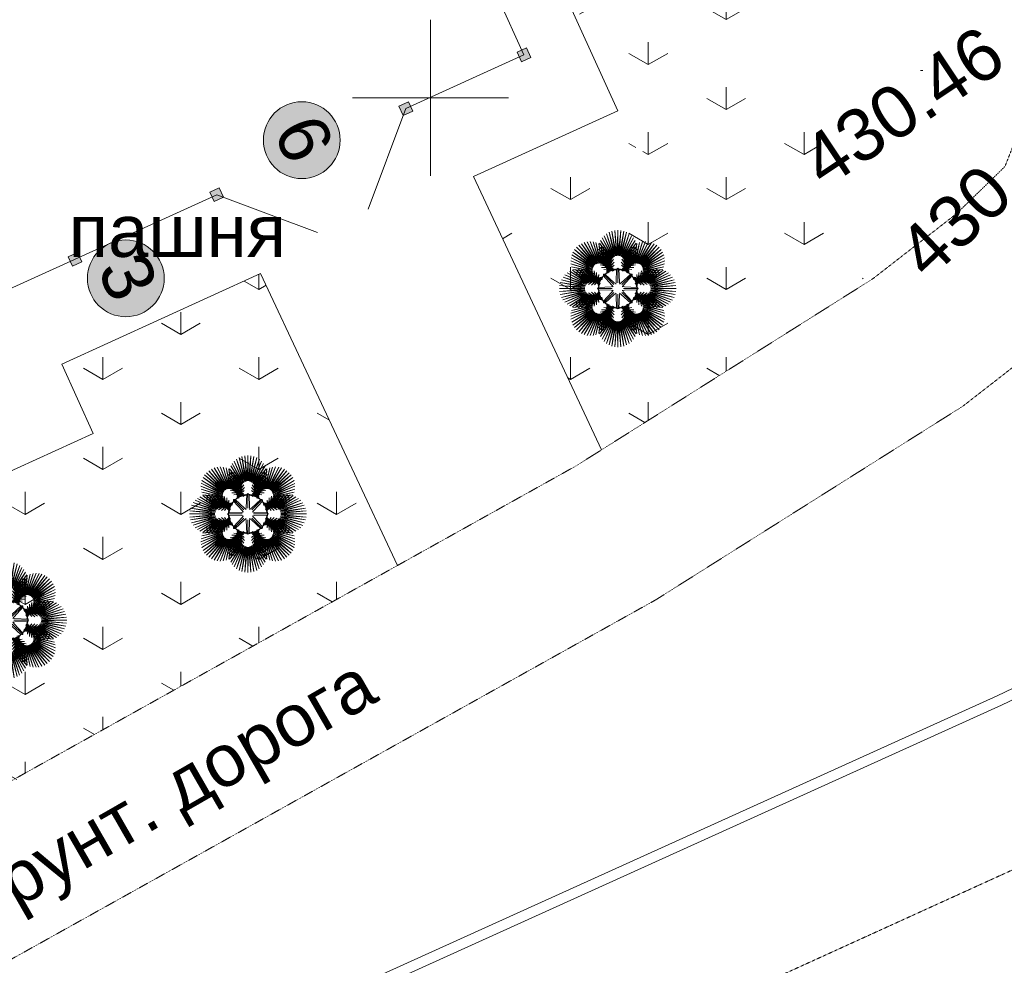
# Model space of a CAD drawing. Header units: millimetres. Extents: x 918404 to 1362154, y 4120617 to 4364104.
# Tile 192 of 256: x 1120023 to 1123814, y 4137577 to 4141218. Entities that reach past the tile are written whole.
import ezdxf

# ---------------------------------------------------------------- set-up
doc = ezdxf.new("R2010")
doc.units = ezdxf.units.MM
doc.header["$MEASUREMENT"] = 0
doc.linetypes.add('Д_ТРОТ_ТРУБА', pattern=[1.5, 0.75, -0.75])
doc.layers.add('(001) Сетка', color=7, linetype='Continuous')
doc.layers.add('+(газон)', color=7, linetype='Continuous')
for name, color, linetype, lineweight in [('(001) Сетка_Ном._пера__132', 132, 'Continuous', 18), ('(001) Сетка_Ном._пера__82', 82, 'Continuous', 18), ('(008) Скульптуры_Ном._пера__7', 7, 'Continuous', 18), ('(025) Дорога_Ном._пера__7', 7, 'Continuous', 18), ('+(газон)_Ном._пера__7', 7, 'Continuous', 18), ('0_Ном._пера__1_Ном._пера__5', 5, 'Continuous', 18), ('0_Ном._пера__255_Ном._пера__255', 255, 'Continuous', 18), ('0_Ном._пера__7', 7, 'Continuous', 18), ('0_Ном._пера__7_Ном._пера__5', 5, 'Continuous', 18), ('0_Ном._пера__7_Ном._пера__7', 7, 'Continuous', 18), ('Fills_Ном._пера__82', 82, 'Continuous', 18), ('ВЫСОТА_Ном._пера__7', 7, 'Continuous', 18), ('ТОЧКИ_Ном._пера__5', 5, 'Continuous', 18)]:
    doc.layers.add(name, color=color, linetype=linetype, lineweight=lineweight)
doc.styles.add('СГЕНЕРИР_СТИЛЬ_1', font='arial.ttf')
doc.styles.add('СГЕНЕРИР_СТИЛЬ_2', font='arial.ttf')
pattern_1 = [(90, (295942.93, 4126321.94), (-600, 0), [86.60254, -259.80762]), (90, (296242.93, 4126495.15), (-600, 0), [86.60254, -259.80762]), (30, (295942.93, 4126321.94), (-300, 519.61524), [86.60254, -259.80762]), (30, (295942.93, 4126668.36), (-300, 519.61524), [86.60254, -259.80762]), (150, (295942.93, 4126321.94), (300, 519.61524), [86.60254, -259.80762]), (150, (295942.93, 4126668.36), (300, 519.61524), [86.60254, -259.80762])]

# ---------------------------------------------------------------- blocks, each defined once
blk = doc.blocks.new('Колонна_525', base_point=(1120235.5, 4140295.3))
at = {"layer": '+(газон)', "linetype": 'Continuous', "lineweight": 0, "true_color": 0x000000}
blk.add_hatch(color=18, dxfattribs=at).paths.add_polyline_path([(1120245.4, 4140321.7), (1120209, 4140305.2), (1120225.6, 4140268.8), (1120262, 4140285.3)])
at = {"layer": '+(газон)_Ном._пера__7', "linetype": 'Continuous', "flags": 128}
blk.add_lwpolyline([(1120245.4, 4140321.7), (1120209, 4140305.2), (1120225.6, 4140268.8), (1120262, 4140285.3)], close=True, dxfattribs=at)
blk = doc.blocks.new('Колонна_527', base_point=(1120781.6, 4140543.9))
at = {"layer": '+(газон)', "linetype": 'Continuous', "lineweight": 0, "true_color": 0x000000}
blk.add_hatch(color=18, dxfattribs=at).paths.add_polyline_path([(1120791.5, 4140570.4), (1120755.1, 4140553.8), (1120771.7, 4140517.4), (1120808.1, 4140534)])
at = {"layer": '+(газон)_Ном._пера__7', "linetype": 'Continuous', "flags": 128}
blk.add_lwpolyline([(1120791.5, 4140570.4), (1120755.1, 4140553.8), (1120771.7, 4140517.4), (1120808.1, 4140534)], close=True, dxfattribs=at)
blk = doc.blocks.new('Колонна_528', base_point=(1121509.7, 4140875.4))
at = {"layer": '+(газон)', "linetype": 'Continuous', "lineweight": 0, "true_color": 0x000000}
blk.add_hatch(color=18, dxfattribs=at).paths.add_polyline_path([(1121519.6, 4140901.9), (1121483.2, 4140885.3), (1121499.8, 4140848.9), (1121536.2, 4140865.5)])
at = {"layer": '+(газон)_Ном._пера__7', "linetype": 'Continuous', "flags": 128}
blk.add_lwpolyline([(1121519.6, 4140901.9), (1121483.2, 4140885.3), (1121499.8, 4140848.9), (1121536.2, 4140865.5)], close=True, dxfattribs=at)
blk = doc.blocks.new('Колонна_529', base_point=(1121964.7, 4141082.6))
at = {"layer": '+(газон)', "linetype": 'Continuous', "lineweight": 0, "true_color": 0x000000}
blk.add_hatch(color=18, dxfattribs=at).paths.add_polyline_path([(1121974.6, 4141109.1), (1121938.2, 4141092.5), (1121954.8, 4141056.1), (1121991.2, 4141072.7)])
at = {"layer": '+(газон)_Ном._пера__7', "linetype": 'Continuous', "flags": 128}
blk.add_lwpolyline([(1121974.6, 4141109.1), (1121938.2, 4141092.5), (1121954.8, 4141056.1), (1121991.2, 4141072.7)], close=True, dxfattribs=at)
blk = doc.blocks.new('Пальма веерообразная 16')
at = {"layer": '(001) Сетка_Ном._пера__82', "linetype": 'Continuous'}
for p, q in [((-18.2, 119.4), (-60.2, 194.8)), ((-60.2, 194.8), (-20.5, 116.5)), ((-15.5, 121.9), (-52.7, 203.5)), ((-52.7, 203.5), (-18.2, 119.4)), ((-12.4, 123.9), (-43.5, 211.2)), ((-43.5, 211.2), (-15.5, 121.9)), ((-9.1, 125.5), (-33.8, 217)), ((-33.8, 217), (-12.4, 123.9)), ((-5.5, 126.6), (-23, 221.4)), ((-23, 221.4), (-9.1, 125.5)), ((-1.9, 127.2), (-11.6, 224.1)), ((-11.6, 224.1), (-5.5, 126.6)), ((0, 225), (-1.9, 127.2)), ((1.9, 127.2), (0, 225)), ((11.6, 224.1), (1.9, 127.2)), ((5.5, 126.6), (11.6, 224.1)), ((23, 221.4), (5.5, 126.6)), ((9.1, 125.5), (23, 221.4)), ((33.8, 217), (9.1, 125.5)), ((12.4, 123.9), (33.8, 217)), ((44, 210.9), (12.4, 123.9)), ((15.5, 121.9), (44, 210.9)), ((52.7, 203.5), (15.5, 121.9)), ((18.2, 119.4), (52.7, 203.5)), ((60.2, 194.8), (18.2, 119.4)), ((20.5, 116.5), (60.2, 194.8)), ((-88.6, 91.2), (-159.1, 159.1)), ((-159.1, 159.1), (-91.2, 88.6)), ((-85.6, 93.4), (-150.2, 166.7)), ((-150.2, 166.7), (-88.6, 91.2)), ((-82.4, 95.2), (-140.3, 172.8)), ((-140.3, 172.8), (-85.6, 93.4)), ((-78.9, 96.4), (-129.5, 177.4)), ((-129.5, 177.4), (-82.4, 95.2)), ((-75.2, 97.1), (-118, 180.2)), ((-118, 180.2), (-78.9, 96.4)), ((-71.6, 97.3), (-106.7, 181.1)), ((-106.7, 181.1), (-75.2, 97.1)), ((-67.9, 96.9), (-95.1, 180.3)), ((-95.1, 180.3), (-71.6, 97.3)), ((-64.4, 96), (-83.9, 177.7)), ((-83.9, 177.7), (-67.9, 96.9)), ((-24.5, 106.4), (-74.5, 151.7)), ((-74.5, 151.7), (-24.8, 102.8)), ((-23.7, 110), (-73.5, 163.1)), ((-73.5, 163.1), (-24.5, 106.4)), ((-61, 94.5), (-73.2, 173.3)), ((-73.2, 173.3), (-64.4, 96)), ((-22.4, 113.4), (-70.8, 174.3)), ((-70.8, 174.3), (-23.7, 110)), ((-20.5, 116.5), (-66.4, 185)), ((-66.4, 185), (-22.4, 113.4)), ((-57.9, 92.6), (-63.3, 167.4)), ((-63.3, 167.4), (-61, 94.5)), ((-54.6, 159.9), (-57.9, 92.6)), ((-55.1, 90.2), (-54.6, 159.9)), ((66.4, 185), (20.5, 116.5)), ((22.4, 113.4), (66.4, 185)), ((70.8, 174.3), (22.4, 113.4)), ((23.7, 110), (70.8, 174.3)), ((73.5, 163.1), (23.7, 110)), ((24.5, 106.4), (73.5, 163.1)), ((74.5, 151.7), (24.5, 106.4)), ((24.8, 102.8), (74.5, 151.7)), ((57.9, 92.6), (54.6, 159.9)), ((54.6, 159.9), (55.1, 90.2)), ((63.3, 167.4), (57.9, 92.6)), ((73.2, 173.3), (61, 94.5)), ((61, 94.5), (63.3, 167.4)), ((83.9, 177.7), (64.4, 96)), ((64.4, 96), (73.2, 173.3)), ((95.1, 180.3), (67.9, 96.9)), ((67.9, 96.9), (83.9, 177.7)), ((106.7, 181.1), (71.6, 97.3)), ((71.6, 97.3), (95.1, 180.3)), ((75.2, 97.1), (106.7, 181.1)), ((118.5, 180.1), (75.2, 97.1)), ((78.9, 96.4), (118.5, 180.1)), ((129.5, 177.4), (78.9, 96.4)), ((82.4, 95.2), (129.5, 177.4)), ((140.3, 172.8), (82.4, 95.2)), ((85.6, 93.4), (140.3, 172.8)), ((150.2, 166.7), (85.6, 93.4)), ((88.6, 91.2), (150.2, 166.7)), ((159.1, 159.1), (88.6, 91.2)), ((91.2, 88.6), (159.1, 159.1)), ((-96.4, 78.9), (-180.1, 118.5)), ((-180.1, 118.5), (-97.1, 75.2)), ((-95.2, 82.4), (-177.4, 129.5)), ((-177.4, 129.5), (-96.4, 78.9)), ((-93.4, 85.6), (-172.8, 140.3)), ((-172.8, 140.3), (-95.2, 82.4)), ((-91.2, 88.6), (-166.7, 150.2)), ((-166.7, 150.2), (-93.4, 85.6)), ((-24.8, 102.8), (-74.3, 139.3)), ((-74.3, 139.3), (-24.7, 98.3)), ((-24.7, 98.3), (-73.7, 127)), ((-73.7, 127), (-24.4, 93.9)), ((-24.4, 93.9), (-72.7, 114.6)), ((-72.7, 114.6), (-23.8, 89.5)), ((-46, 151), (-55.1, 90.2)), ((-52.1, 87), (-46, 151)), ((-37.7, 141.9), (-52.1, 87)), ((-49.2, 83.7), (-37.7, 141.9)), ((-29.6, 132.5), (-49.2, 83.7)), ((-46.5, 80.2), (-29.6, 132.5)), ((-21.9, 122.8), (-46.5, 80.2)), ((-43.9, 76.5), (-21.9, 122.8)), ((46.5, 80.2), (21.9, 122.8)), ((21.9, 122.8), (43.9, 76.5)), ((23.8, 89.5), (72.7, 114.6)), ((24.4, 93.9), (73.7, 127)), ((72.7, 114.6), (24.4, 93.9)), ((24.7, 98.3), (74.3, 139.3)), ((73.7, 127), (24.7, 98.3)), ((74.3, 139.3), (24.8, 102.8)), ((49.2, 83.7), (29.6, 132.5)), ((29.6, 132.5), (46.5, 80.2)), ((52.1, 87), (37.7, 141.9)), ((37.7, 141.9), (49.2, 83.7)), ((55.1, 90.2), (46, 151)), ((46, 151), (52.1, 87)), ((166.7, 150.2), (91.2, 88.6)), ((93.4, 85.6), (166.7, 150.2)), ((172.8, 140.3), (93.4, 85.6)), ((95.2, 82.4), (172.8, 140.3)), ((177.4, 129.5), (95.2, 82.4)), ((96.4, 78.9), (177.4, 129.5)), ((180.2, 118), (96.4, 78.9)), ((97.1, 75.2), (180.2, 118)), ((-97.1, 75.2), (-181.1, 106.7)), ((-181.1, 106.7), (-97.3, 71.6)), ((-97.3, 71.6), (-180.3, 95.1)), ((-180.3, 95.1), (-96.9, 67.9)), ((-96.9, 67.9), (-177.7, 83.9)), ((-177.7, 83.9), (-96, 64.4)), ((-23.8, 89.5), (-71.4, 102.3)), ((-71.4, 102.3), (-23.1, 85.2)), ((-23.1, 85.2), (-68.3, 91.2)), ((-68.3, 91.2), (-21.9, 81.7)), ((-21.9, 81.7), (-62.3, 81.4)), ((-62.3, 81.4), (-19.8, 78.8)), ((-19.8, 78.8), (-53.7, 73.5)), ((-53.7, 73.5), (-17, 76.4)), ((-16.2, 112.8), (-43.9, 76.5)), ((-43.3, 62.6), (-17.7, 78.9)), ((-17, 76.4), (-43.3, 68.3)), ((-42.3, 73.3), (-16.2, 112.8)), ((-13.5, 101.6), (-42.3, 73.3)), ((-42, 66), (-14, 90)), ((-17.7, 78.9), (-42, 66)), ((-41.7, 69.7), (-13.5, 101.6)), ((-14, 90), (-41.7, 69.7)), ((-9.3, 71.4), (-2.5, 76.1)), ((-2.5, 76.1), (0, 78.3)), ((0, 21.9), (0, 78.3)), ((0, 78.3), (2.5, 76.1)), ((2.5, 76.1), (9.3, 71.4)), ((42.3, 73.3), (13.5, 101.6)), ((13.5, 101.6), (41.7, 69.7)), ((41.7, 69.7), (14, 90)), ((14, 90), (42, 66)), ((43.9, 76.5), (16.2, 112.8)), ((16.2, 112.8), (42.3, 73.3)), ((43.3, 68.3), (17, 76.4)), ((17, 76.4), (53.7, 73.5)), ((42, 66), (17.7, 78.9)), ((17.7, 78.9), (43.3, 62.6)), ((19.8, 78.8), (62.3, 81.4)), ((53.7, 73.5), (19.8, 78.8)), ((21.9, 81.7), (68.3, 91.2)), ((62.3, 81.4), (21.9, 81.7)), ((23.1, 85.2), (71.4, 102.3)), ((68.3, 91.2), (23.1, 85.2)), ((71.4, 102.3), (23.8, 89.5)), ((96, 64.4), (177.7, 83.9)), ((96.9, 67.9), (180.3, 95.1)), ((177.7, 83.9), (96.9, 67.9)), ((181.1, 106.7), (97.1, 75.2)), ((97.3, 71.6), (181.1, 106.7)), ((180.3, 95.1), (97.3, 71.6)), ((-121.9, 15.5), (-210.9, 44)), ((-210.9, 44), (-123.9, 12.4)), ((-119.4, 18.2), (-203.5, 52.7)), ((-203.5, 52.7), (-121.9, 15.5)), ((-116.5, 20.5), (-194.8, 60.2)), ((-194.8, 60.2), (-119.4, 18.2)), ((-113.4, 22.4), (-185, 66.4)), ((-185, 66.4), (-116.5, 20.5)), ((-110, 23.7), (-174.3, 70.8)), ((-174.3, 70.8), (-113.4, 22.4)), ((-96, 64.4), (-173.3, 73.2)), ((-173.3, 73.2), (-94.5, 61)), ((-94.5, 61), (-167.4, 63.3)), ((-167.4, 63.3), (-92.6, 57.9)), ((-106.4, 24.5), (-163.1, 73.5)), ((-163.1, 73.5), (-110, 23.7)), ((-92.6, 57.9), (-159.9, 54.6)), ((-159.9, 54.6), (-90.2, 55.1)), ((-102.8, 24.8), (-151.7, 74.5)), ((-151.7, 74.5), (-106.4, 24.5)), ((-90.2, 55.1), (-151, 46)), ((-151, 46), (-87, 52.1)), ((-87, 52.1), (-141.9, 37.7)), ((-141.9, 37.7), (-83.7, 49.2)), ((-98.3, 24.7), (-139.3, 74.3)), ((-139.3, 74.3), (-102.8, 24.8)), ((-83.7, 49.2), (-132.5, 29.6)), ((-132.5, 29.6), (-80.2, 46.5)), ((-93.9, 24.4), (-127, 73.7)), ((-127, 73.7), (-98.3, 24.7)), ((-80.2, 46.5), (-122.8, 21.9)), ((-122.8, 21.9), (-76.5, 43.9)), ((-89.5, 23.8), (-114.6, 72.7)), ((-114.6, 72.7), (-93.9, 24.4)), ((-76.5, 43.9), (-112.8, 16.2)), ((-112.8, 16.2), (-73.3, 42.3)), ((-85.2, 23.1), (-102.3, 71.4)), ((-102.3, 71.4), (-89.5, 23.8)), ((-73.3, 42.3), (-101.6, 13.5)), ((-101.6, 13.5), (-69.7, 41.7)), ((-81.7, 21.9), (-91.2, 68.3)), ((-91.2, 68.3), (-85.2, 23.1)), ((-90, 14), (-66, 42)), ((-69.7, 41.7), (-90, 14)), ((-81.4, 62.3), (-81.7, 21.9)), ((-78.8, 19.8), (-81.4, 62.3)), ((-78.9, 17.7), (-62.6, 43.3)), ((-66, 42), (-78.9, 17.7)), ((-73.5, 53.7), (-78.8, 19.8)), ((-76.4, 17), (-73.5, 53.7)), ((-68.3, 43.3), (-76.4, 17)), ((-74.9, 13.6), (-68.3, 43.3)), ((-69.3, 24.3), (-59.6, 45.5)), ((-62.6, 43.3), (-69.3, 24.3)), ((-61.8, 33.2), (-57.3, 48.4)), ((-59.6, 45.5), (-61.8, 33.2)), ((-57.3, 48.4), (-57, 43.9)), ((-57, 43.9), (-55.5, 52)), ((-22.3, 13.6), (-55.9, 49.8)), ((-55.5, 52), (-55.4, 55.4)), ((-55.4, 55.4), (-52, 55.5)), ((-15.5, 15.5), (-55.4, 55.4)), ((-52, 55.5), (-43.9, 57)), ((-13.6, 22.3), (-49.8, 55.9)), ((-48.4, 57.3), (-33.2, 61.8)), ((-43.9, 57), (-48.4, 57.3)), ((-45.5, 59.6), (-24.3, 69.3)), ((-33.2, 61.8), (-45.5, 59.6)), ((-43.3, 68.3), (-13.6, 74.9)), ((-24.3, 69.3), (-43.3, 62.6)), ((-13.6, 74.9), (-31.8, 66.2)), ((-31.8, 66.2), (-10, 74.4)), ((-20.2, 67.2), (-6.3, 74.8)), ((-10, 74.4), (-20.2, 67.2)), ((-6.3, 74.8), (-9.3, 71.4)), ((-6.2, 25.4), (-4.3, 74.8)), ((6.2, 25.4), (4.3, 74.8)), ((9.3, 71.4), (6.3, 74.8)), ((6.3, 74.8), (20.2, 67.2)), ((20.2, 67.2), (10, 74.4)), ((10, 74.4), (31.8, 66.2)), ((31.8, 66.2), (13.6, 74.9)), ((13.6, 74.9), (43.3, 68.3)), ((13.6, 22.3), (49.8, 55.9)), ((15.5, 15.5), (55.4, 55.4)), ((22.3, 13.6), (55.9, 49.8)), ((43.3, 62.6), (24.3, 69.3)), ((24.3, 69.3), (45.5, 59.6)), ((45.5, 59.6), (33.2, 61.8)), ((33.2, 61.8), (48.4, 57.3)), ((48.4, 57.3), (43.9, 57)), ((43.9, 57), (52, 55.5)), ((52, 55.5), (55.4, 55.4)), ((55.4, 55.4), (55.5, 52)), ((55.5, 52), (57, 43.9)), ((57, 43.9), (57.3, 48.4)), ((57.3, 48.4), (61.8, 33.2)), ((61.8, 33.2), (59.6, 45.5)), ((59.6, 45.5), (69.3, 24.3)), ((69.3, 24.3), (62.6, 43.3)), ((62.6, 43.3), (78.9, 17.7)), ((78.9, 17.7), (66, 42)), ((66, 42), (90, 14)), ((76.4, 17), (68.3, 43.3)), ((68.3, 43.3), (74.9, 13.6)), ((90, 14), (69.7, 41.7)), ((69.7, 41.7), (101.6, 13.5)), ((101.6, 13.5), (73.3, 42.3)), ((73.3, 42.3), (112.8, 16.2)), ((78.8, 19.8), (73.5, 53.7)), ((73.5, 53.7), (76.4, 17)), ((112.8, 16.2), (76.5, 43.9)), ((76.5, 43.9), (122.8, 21.9)), ((81.4, 62.3), (78.8, 19.8)), ((122.8, 21.9), (80.2, 46.5)), ((80.2, 46.5), (132.5, 29.6)), ((81.7, 21.9), (81.4, 62.3)), ((91.2, 68.3), (81.7, 21.9)), ((132.5, 29.6), (83.7, 49.2)), ((83.7, 49.2), (141.9, 37.7)), ((102.3, 71.4), (85.2, 23.1)), ((85.2, 23.1), (91.2, 68.3)), ((141.9, 37.7), (87, 52.1)), ((87, 52.1), (151, 46)), ((114.6, 72.7), (89.5, 23.8)), ((89.5, 23.8), (102.3, 71.4)), ((151, 46), (90.2, 55.1)), ((90.2, 55.1), (159.9, 54.6)), ((92.6, 57.9), (167.4, 63.3)), ((159.9, 54.6), (92.6, 57.9)), ((127, 73.7), (93.9, 24.4)), ((93.9, 24.4), (114.6, 72.7)), ((94.5, 61), (173.3, 73.2)), ((167.4, 63.3), (94.5, 61)), ((173.3, 73.2), (96, 64.4)), ((139.3, 74.3), (98.3, 24.7)), ((98.3, 24.7), (127, 73.7)), ((151.7, 74.5), (102.8, 24.8)), ((102.8, 24.8), (139.3, 74.3)), ((106.4, 24.5), (151.7, 74.5)), ((163.1, 73.5), (106.4, 24.5)), ((110, 23.7), (163.1, 73.5)), ((174.3, 70.8), (110, 23.7)), ((113.4, 22.4), (174.3, 70.8)), ((185, 66.4), (113.4, 22.4)), ((116.5, 20.5), (185, 66.4)), ((194.8, 60.2), (116.5, 20.5)), ((119.4, 18.2), (194.8, 60.2)), ((203.5, 52.7), (119.4, 18.2)), ((121.9, 15.5), (203.5, 52.7)), ((211.2, 43.5), (121.9, 15.5)), ((123.9, 12.4), (211.2, 43.5)), ((-127.2, 1.9), (-225, 0)), ((-126.6, 5.5), (-224.1, 11.6)), ((-224.1, 11.6), (-127.2, 1.9)), ((-125.5, 9.1), (-221.4, 23)), ((-221.4, 23), (-126.6, 5.5)), ((-123.9, 12.4), (-217, 33.8)), ((-217, 33.8), (-125.5, 9.1)), ((-78.3, 0), (-76.1, 2.5)), ((-76.1, 2.5), (-71.4, 9.3)), ((-66.2, 31.8), (-74.9, 13.6)), ((-74.8, 6.3), (-67.2, 20.2)), ((-71.4, 9.3), (-74.8, 6.3)), ((-25.4, 6.2), (-74.8, 4.3)), ((-74.4, 10), (-66.2, 31.8)), ((-67.2, 20.2), (-74.4, 10)), ((-25.4, 6.2), (-17.3, 7.9)), ((-22.3, 13.6), (-17.8, 6.6)), ((-13.6, 22.3), (-6.6, 17.8)), ((-6.2, 25.4), (-7.9, 17.3)), ((6.2, 25.4), (7.9, 17.3)), ((13.6, 22.3), (6.6, 17.8)), ((25.4, 6.2), (17.3, 7.9)), ((22.3, 13.6), (17.8, 6.6)), ((21.9, 0), (78.3, 0)), ((25.4, 6.2), (74.8, 4.3)), ((74.9, 13.6), (66.2, 31.8)), ((66.2, 31.8), (74.4, 10)), ((74.4, 10), (67.2, 20.2)), ((67.2, 20.2), (74.8, 6.3)), ((74.8, 6.3), (71.4, 9.3)), ((71.4, 9.3), (76.1, 2.5)), ((76.1, 2.5), (78.3, 0)), ((78.3, 0), (76.1, -2.5)), ((217, 33.8), (123.9, 12.4)), ((125.5, 9.1), (217, 33.8)), ((221.4, 23), (125.5, 9.1)), ((126.6, 5.5), (221.4, 23)), ((224.1, 11.6), (126.6, 5.5)), ((127.2, 1.9), (224.1, 11.6)), ((225, 0), (127.2, 1.9)), ((127.2, -1.9), (225, 0)), ((-225, 0), (-127.2, -1.9)), ((-127.2, -1.9), (-224.1, -11.6)), ((-224.1, -11.6), (-126.6, -5.5)), ((-126.6, -5.5), (-221.4, -23)), ((-221.4, -23), (-125.5, -9.1)), ((-125.5, -9.1), (-217, -33.8)), ((-217, -33.8), (-123.9, -12.4)), ((-123.9, -12.4), (-211.2, -43.5)), ((-211.2, -43.5), (-121.9, -15.5)), ((-121.9, -15.5), (-203.5, -52.7)), ((-203.5, -52.7), (-119.4, -18.2)), ((-119.4, -18.2), (-194.8, -60.2)), ((-194.8, -60.2), (-116.5, -20.5)), ((-116.5, -20.5), (-185, -66.4)), ((-185, -66.4), (-113.4, -22.4)), ((-113.4, -22.4), (-174.3, -70.8)), ((-174.3, -70.8), (-110, -23.7)), ((-110, -23.7), (-163.1, -73.5)), ((-163.1, -73.5), (-106.4, -24.5)), ((-106.4, -24.5), (-151.7, -74.5)), ((-151.7, -74.5), (-102.8, -24.8)), ((-83.7, -49.2), (-141.9, -37.7)), ((-141.9, -37.7), (-87, -52.1)), ((-139.3, -74.3), (-98.3, -24.7)), ((-102.8, -24.8), (-139.3, -74.3)), ((-80.2, -46.5), (-132.5, -29.6)), ((-132.5, -29.6), (-83.7, -49.2)), ((-127, -73.7), (-93.9, -24.4)), ((-98.3, -24.7), (-127, -73.7)), ((-76.5, -43.9), (-122.8, -21.9)), ((-122.8, -21.9), (-80.2, -46.5)), ((-114.6, -72.7), (-89.5, -23.8)), ((-93.9, -24.4), (-114.6, -72.7)), ((-73.3, -42.3), (-112.8, -16.2)), ((-112.8, -16.2), (-76.5, -43.9)), ((-102.3, -71.4), (-85.2, -23.1)), ((-89.5, -23.8), (-102.3, -71.4)), ((-69.7, -41.7), (-101.6, -13.5)), ((-101.6, -13.5), (-73.3, -42.3)), ((-91.2, -68.3), (-81.7, -21.9)), ((-85.2, -23.1), (-91.2, -68.3)), ((-66, -42), (-90, -14)), ((-90, -14), (-69.7, -41.7)), ((-81.7, -21.9), (-81.4, -62.3)), ((-81.4, -62.3), (-78.8, -19.8)), ((-62.6, -43.3), (-78.9, -17.7)), ((-78.9, -17.7), (-66, -42)), ((-78.8, -19.8), (-73.5, -53.7)), ((-21.9, 0), (-78.3, 0)), ((-76.1, -2.5), (-78.3, 0)), ((-73.5, -53.7), (-76.4, -17)), ((-76.4, -17), (-68.3, -43.3)), ((-71.4, -9.3), (-76.1, -2.5)), ((-68.3, -43.3), (-74.9, -13.6)), ((-74.9, -13.6), (-66.2, -31.8)), ((-25.4, -6.2), (-74.8, -4.3)), ((-67.2, -20.2), (-74.8, -6.3)), ((-74.8, -6.3), (-71.4, -9.3)), ((-66.2, -31.8), (-74.4, -10)), ((-74.4, -10), (-67.2, -20.2)), ((-59.6, -45.5), (-69.3, -24.3)), ((-69.3, -24.3), (-62.6, -43.3)), ((-57.3, -48.4), (-61.8, -33.2)), ((-61.8, -33.2), (-59.6, -45.5)), ((-22.3, -13.6), (-55.9, -49.8)), ((-15.5, -15.5), (-55.4, -55.4)), ((-13.6, -22.3), (-49.8, -55.9)), ((-25.4, -6.2), (-17.3, -7.9)), ((-22.3, -13.6), (-17.8, -6.6)), ((-13.6, -22.3), (-6.6, -17.8)), ((-6.2, -25.4), (-7.9, -17.3)), ((-6.2, -25.4), (-4.3, -74.8)), ((0, -21.9), (0, -78.3)), ((6.2, -25.4), (4.3, -74.8)), ((6.2, -25.4), (7.9, -17.3)), ((13.6, -22.3), (6.6, -17.8)), ((13.6, -22.3), (49.8, -55.9)), ((15.5, -15.5), (55.4, -55.4)), ((25.4, -6.2), (17.3, -7.9)), ((22.3, -13.6), (17.8, -6.6)), ((22.3, -13.6), (55.9, -49.8)), ((25.4, -6.2), (74.8, -4.3)), ((61.8, -33.2), (57.3, -48.4)), ((69.3, -24.3), (59.6, -45.5)), ((59.6, -45.5), (61.8, -33.2)), ((78.9, -17.7), (62.6, -43.3)), ((62.6, -43.3), (69.3, -24.3)), ((90, -14), (66, -42)), ((66, -42), (78.9, -17.7)), ((74.4, -10), (66.2, -31.8)), ((66.2, -31.8), (74.9, -13.6)), ((74.8, -6.3), (67.2, -20.2)), ((67.2, -20.2), (74.4, -10)), ((74.9, -13.6), (68.3, -43.3)), ((68.3, -43.3), (76.4, -17)), ((101.6, -13.5), (69.7, -41.7)), ((69.7, -41.7), (90, -14)), ((76.1, -2.5), (71.4, -9.3)), ((71.4, -9.3), (74.8, -6.3)), ((73.3, -42.3), (101.6, -13.5)), ((112.8, -16.2), (73.3, -42.3)), ((76.4, -17), (73.5, -53.7)), ((73.5, -53.7), (78.8, -19.8)), ((76.5, -43.9), (112.8, -16.2)), ((122.8, -21.9), (76.5, -43.9)), ((78.8, -19.8), (81.4, -62.3)), ((80.2, -46.5), (122.8, -21.9)), ((132.5, -29.6), (80.2, -46.5)), ((81.4, -62.3), (81.7, -21.9)), ((81.7, -21.9), (91.2, -68.3)), ((83.7, -49.2), (132.5, -29.6)), ((141.9, -37.7), (83.7, -49.2)), ((91.2, -68.3), (85.2, -23.1)), ((85.2, -23.1), (102.3, -71.4)), ((87, -52.1), (141.9, -37.7)), ((102.3, -71.4), (89.5, -23.8)), ((89.5, -23.8), (114.6, -72.7)), ((114.6, -72.7), (93.9, -24.4)), ((93.9, -24.4), (127, -73.7)), ((127, -73.7), (98.3, -24.7)), ((98.3, -24.7), (139.3, -74.3)), ((139.3, -74.3), (102.8, -24.8)), ((102.8, -24.8), (151.7, -74.5)), ((151.7, -74.5), (106.4, -24.5)), ((106.4, -24.5), (163.1, -73.5)), ((163.1, -73.5), (110, -23.7)), ((110, -23.7), (174.3, -70.8)), ((174.3, -70.8), (113.4, -22.4)), ((113.4, -22.4), (185, -66.4)), ((185, -66.4), (116.5, -20.5)), ((116.5, -20.5), (194.8, -60.2)), ((194.8, -60.2), (119.4, -18.2)), ((119.4, -18.2), (203.5, -52.7)), ((203.5, -52.7), (121.9, -15.5)), ((121.9, -15.5), (210.9, -44)), ((210.9, -44), (123.9, -12.4)), ((123.9, -12.4), (217, -33.8)), ((217, -33.8), (125.5, -9.1)), ((125.5, -9.1), (221.4, -23)), ((221.4, -23), (126.6, -5.5)), ((126.6, -5.5), (224.1, -11.6)), ((224.1, -11.6), (127.2, -1.9)), ((-97.3, -71.6), (-181.1, -106.7)), ((-181.1, -106.7), (-97.1, -75.2)), ((-96.9, -67.9), (-180.3, -95.1)), ((-180.3, -95.1), (-97.3, -71.6)), ((-97.1, -75.2), (-180.2, -118)), ((-96, -64.4), (-177.7, -83.9)), ((-177.7, -83.9), (-96.9, -67.9)), ((-94.5, -61), (-173.3, -73.2)), ((-173.3, -73.2), (-96, -64.4)), ((-92.6, -57.9), (-167.4, -63.3)), ((-167.4, -63.3), (-94.5, -61)), ((-90.2, -55.1), (-159.9, -54.6)), ((-159.9, -54.6), (-92.6, -57.9)), ((-87, -52.1), (-151, -46)), ((-151, -46), (-90.2, -55.1)), ((-57, -43.9), (-57.3, -48.4)), ((-55.5, -52), (-57, -43.9)), ((-55.4, -55.4), (-55.5, -52)), ((-52, -55.5), (-55.4, -55.4)), ((-17, -76.4), (-53.7, -73.5)), ((-53.7, -73.5), (-19.8, -78.8)), ((-43.9, -57), (-52, -55.5)), ((-48.4, -57.3), (-43.9, -57)), ((-33.2, -61.8), (-48.4, -57.3)), ((-24.3, -69.3), (-45.5, -59.6)), ((-45.5, -59.6), (-33.2, -61.8)), ((-17.7, -78.9), (-43.3, -62.6)), ((-43.3, -62.6), (-24.3, -69.3)), ((-13.6, -74.9), (-43.3, -68.3)), ((-43.3, -68.3), (-17, -76.4)), ((-16.2, -112.8), (-42.3, -73.3)), ((-42.3, -73.3), (-13.5, -101.6)), ((-14, -90), (-42, -66)), ((-42, -66), (-17.7, -78.9)), ((-13.5, -101.6), (-41.7, -69.7)), ((-41.7, -69.7), (-14, -90)), ((-10, -74.4), (-31.8, -66.2)), ((-31.8, -66.2), (-13.6, -74.9)), ((-6.3, -74.8), (-20.2, -67.2)), ((-20.2, -67.2), (-10, -74.4)), ((-2.5, -76.1), (-9.3, -71.4)), ((-9.3, -71.4), (-6.3, -74.8)), ((9.3, -71.4), (2.5, -76.1)), ((20.2, -67.2), (6.3, -74.8)), ((6.3, -74.8), (9.3, -71.4)), ((31.8, -66.2), (10, -74.4)), ((10, -74.4), (20.2, -67.2)), ((41.7, -69.7), (13.5, -101.6)), ((13.5, -101.6), (42.3, -73.3)), ((13.6, -74.9), (31.8, -66.2)), ((43.3, -68.3), (13.6, -74.9)), ((42, -66), (14, -90)), ((14, -90), (41.7, -69.7)), ((42.3, -73.3), (16.2, -112.8)), ((17, -76.4), (43.3, -68.3)), ((53.7, -73.5), (17, -76.4)), ((43.3, -62.6), (17.7, -78.9)), ((17.7, -78.9), (42, -66)), ((19.8, -78.8), (53.7, -73.5)), ((45.5, -59.6), (24.3, -69.3)), ((24.3, -69.3), (43.3, -62.6)), ((48.4, -57.3), (33.2, -61.8)), ((33.2, -61.8), (45.5, -59.6)), ((52, -55.5), (43.9, -57)), ((43.9, -57), (48.4, -57.3)), ((55.4, -55.4), (52, -55.5)), ((55.5, -52), (55.4, -55.4)), ((57, -43.9), (55.5, -52)), ((57.3, -48.4), (57, -43.9)), ((151, -46), (87, -52.1)), ((90.2, -55.1), (151, -46)), ((159.9, -54.6), (90.2, -55.1)), ((92.6, -57.9), (159.9, -54.6)), ((167.4, -63.3), (92.6, -57.9)), ((173.3, -73.2), (94.5, -61)), ((94.5, -61), (167.4, -63.3)), ((177.7, -83.9), (96, -64.4)), ((96, -64.4), (173.3, -73.2)), ((180.3, -95.1), (96.9, -67.9)), ((96.9, -67.9), (177.7, -83.9)), ((180.1, -118.5), (97.1, -75.2)), ((97.1, -75.2), (181.1, -106.7)), ((181.1, -106.7), (97.3, -71.6)), ((97.3, -71.6), (180.3, -95.1)), ((-180.2, -118), (-96.4, -78.9)), ((-96.4, -78.9), (-177.4, -129.5)), ((-177.4, -129.5), (-95.2, -82.4)), ((-95.2, -82.4), (-172.8, -140.3)), ((-172.8, -140.3), (-93.4, -85.6)), ((-93.4, -85.6), (-166.7, -150.2)), ((-166.7, -150.2), (-91.2, -88.6)), ((-91.2, -88.6), (-159.1, -159.1)), ((-159.1, -159.1), (-88.6, -91.2)), ((-88.6, -91.2), (-150.2, -166.7)), ((-150.2, -166.7), (-85.6, -93.4)), ((-85.6, -93.4), (-140.3, -172.8)), ((-140.3, -172.8), (-82.4, -95.2)), ((-82.4, -95.2), (-129.5, -177.4)), ((-129.5, -177.4), (-78.9, -96.4)), ((-78.9, -96.4), (-118.5, -180.1)), ((-118.5, -180.1), (-75.2, -97.1)), ((-75.2, -97.1), (-106.7, -181.1)), ((-106.7, -181.1), (-71.6, -97.3)), ((-95.1, -180.3), (-67.9, -96.9)), ((-71.6, -97.3), (-95.1, -180.3)), ((-83.9, -177.7), (-64.4, -96)), ((-67.9, -96.9), (-83.9, -177.7)), ((-24.8, -102.8), (-74.5, -151.7)), ((-74.5, -151.7), (-24.5, -106.4)), ((-24.7, -98.3), (-74.3, -139.3)), ((-74.3, -139.3), (-24.8, -102.8)), ((-24.4, -93.9), (-73.7, -127)), ((-73.7, -127), (-24.7, -98.3)), ((-24.5, -106.4), (-73.5, -163.1)), ((-73.5, -163.1), (-23.7, -110)), ((-73.2, -173.3), (-61, -94.5)), ((-64.4, -96), (-73.2, -173.3)), ((-23.8, -89.5), (-72.7, -114.6)), ((-72.7, -114.6), (-24.4, -93.9)), ((-23.1, -85.2), (-71.4, -102.3)), ((-71.4, -102.3), (-23.8, -89.5)), ((-23.7, -110), (-70.8, -174.3)), ((-70.8, -174.3), (-22.4, -113.4)), ((-21.9, -81.7), (-68.3, -91.2)), ((-68.3, -91.2), (-23.1, -85.2)), ((-22.4, -113.4), (-66.4, -185)), ((-63.3, -167.4), (-57.9, -92.6)), ((-61, -94.5), (-63.3, -167.4)), ((-19.8, -78.8), (-62.3, -81.4)), ((-62.3, -81.4), (-21.9, -81.7)), ((-57.9, -92.6), (-54.6, -159.9)), ((-54.6, -159.9), (-55.1, -90.2)), ((-55.1, -90.2), (-46, -151)), ((-46, -151), (-52.1, -87)), ((-52.1, -87), (-37.7, -141.9)), ((-37.7, -141.9), (-49.2, -83.7)), ((-49.2, -83.7), (-29.6, -132.5)), ((-29.6, -132.5), (-46.5, -80.2)), ((-46.5, -80.2), (-21.9, -122.8)), ((-21.9, -122.8), (-43.9, -76.5)), ((-43.9, -76.5), (-16.2, -112.8)), ((0, -78.3), (-2.5, -76.1)), ((2.5, -76.1), (0, -78.3)), ((16.2, -112.8), (43.9, -76.5)), ((62.3, -81.4), (19.8, -78.8)), ((43.9, -76.5), (21.9, -122.8)), ((21.9, -122.8), (46.5, -80.2)), ((21.9, -81.7), (62.3, -81.4)), ((68.3, -91.2), (21.9, -81.7)), ((66.4, -185), (22.4, -113.4)), ((22.4, -113.4), (70.8, -174.3)), ((71.4, -102.3), (23.1, -85.2)), ((23.1, -85.2), (68.3, -91.2)), ((70.8, -174.3), (23.7, -110)), ((23.7, -110), (73.5, -163.1)), ((72.7, -114.6), (23.8, -89.5)), ((23.8, -89.5), (71.4, -102.3)), ((73.7, -127), (24.4, -93.9)), ((24.4, -93.9), (72.7, -114.6)), ((73.5, -163.1), (24.5, -106.4)), ((24.5, -106.4), (74.5, -151.7)), ((74.3, -139.3), (24.7, -98.3)), ((24.7, -98.3), (73.7, -127)), ((74.5, -151.7), (24.8, -102.8)), ((24.8, -102.8), (74.3, -139.3)), ((46.5, -80.2), (29.6, -132.5)), ((29.6, -132.5), (49.2, -83.7)), ((49.2, -83.7), (37.7, -141.9)), ((37.7, -141.9), (52.1, -87)), ((52.1, -87), (46, -151)), ((46, -151), (55.1, -90.2)), ((55.1, -90.2), (54.6, -159.9)), ((54.6, -159.9), (57.9, -92.6)), ((57.9, -92.6), (63.3, -167.4)), ((63.3, -167.4), (61, -94.5)), ((61, -94.5), (73.2, -173.3)), ((73.2, -173.3), (64.4, -96)), ((64.4, -96), (83.9, -177.7)), ((83.9, -177.7), (67.9, -96.9)), ((67.9, -96.9), (95.1, -180.3)), ((95.1, -180.3), (71.6, -97.3)), ((71.6, -97.3), (106.7, -181.1)), ((106.7, -181.1), (75.2, -97.1)), ((75.2, -97.1), (118, -180.2)), ((118, -180.2), (78.9, -96.4)), ((78.9, -96.4), (129.5, -177.4)), ((129.5, -177.4), (82.4, -95.2)), ((82.4, -95.2), (140.3, -172.8)), ((140.3, -172.8), (85.6, -93.4)), ((85.6, -93.4), (150.2, -166.7)), ((150.2, -166.7), (88.6, -91.2)), ((88.6, -91.2), (159.1, -159.1)), ((159.1, -159.1), (91.2, -88.6)), ((91.2, -88.6), (166.7, -150.2)), ((166.7, -150.2), (93.4, -85.6)), ((93.4, -85.6), (172.8, -140.3)), ((172.8, -140.3), (95.2, -82.4)), ((95.2, -82.4), (177.4, -129.5)), ((177.4, -129.5), (96.4, -78.9)), ((96.4, -78.9), (180.1, -118.5)), ((-66.4, -185), (-20.5, -116.5)), ((-20.5, -116.5), (-60.2, -194.8)), ((-60.2, -194.8), (-18.2, -119.4)), ((-18.2, -119.4), (-52.7, -203.5)), ((-52.7, -203.5), (-15.5, -121.9)), ((-15.5, -121.9), (-44, -210.9)), ((-44, -210.9), (-12.4, -123.9)), ((-12.4, -123.9), (-33.8, -217)), ((-33.8, -217), (-9.1, -125.5)), ((-9.1, -125.5), (-23, -221.4)), ((-23, -221.4), (-5.5, -126.6)), ((-5.5, -126.6), (-11.6, -224.1)), ((-11.6, -224.1), (-1.9, -127.2)), ((-1.9, -127.2), (0, -225)), ((0, -225), (1.9, -127.2)), ((1.9, -127.2), (11.6, -224.1)), ((11.6, -224.1), (5.5, -126.6)), ((5.5, -126.6), (23, -221.4)), ((23, -221.4), (9.1, -125.5)), ((9.1, -125.5), (33.8, -217)), ((33.8, -217), (12.4, -123.9)), ((12.4, -123.9), (43.5, -211.2)), ((43.5, -211.2), (15.5, -121.9)), ((15.5, -121.9), (52.7, -203.5)), ((52.7, -203.5), (18.2, -119.4)), ((18.2, -119.4), (60.2, -194.8)), ((60.2, -194.8), (20.5, -116.5)), ((20.5, -116.5), (66.4, -185))]:
    blk.add_line(p, q, dxfattribs=at)

msp = doc.modelspace()

# ---------------------------------------------------------------- hatches: boundary and pattern name
at = {"layer": '0_Ном._пера__255_Ном._пера__255', "linetype": 'Continuous'}
for points in [[(1121243.6, 4140815.3, 1), (1120974.4, 4140692.7, 1)], [(1120566.1, 4140283.2, 1), (1120296.8, 4140160.6, 1)]]:
    msp.add_hatch(color=256, dxfattribs=at).paths.add_polyline_path(points)
at = {"layer": 'Fills_Ном._пера__82', "linetype": 'Continuous'}
h = msp.add_hatch(dxfattribs=at)
h.set_pattern_fill('Трава', color=256, style=0, pattern_type=2)
h.set_pattern_definition(pattern_1)
h.paths.add_polyline_path([(1120509.1, 4144858.8), (1122757.8, 4139983.5), (1123334.4, 4140249.5), (1121085.7, 4145124.8)])
h = msp.add_hatch(dxfattribs=at)
h.set_pattern_fill('Трава', color=256, style=0, pattern_type=2)
h.set_pattern_definition(pattern_1)
h.paths.add_polyline_path([(1121770.1, 4140613.7), (1122326.5, 4140867.1), (1122798.9, 4139899.3), (1122262.7, 4139561.2)])
h = msp.add_hatch(dxfattribs=at)
h.set_pattern_fill('Трава', color=256, style=0, pattern_type=2)
h.set_pattern_definition(pattern_1)
h.paths.add_polyline_path([(1118241.6, 4139007.2), (1118954.4, 4137710.4), (1120012.4, 4138292), (1120009.4, 4138297.6), (1121477, 4139116), (1121194, 4139720.6), (1120950.6, 4140240.6), (1120184.4, 4139891.8), (1120305.9, 4139625.1), (1119485.1, 4139251.4), (1119363.7, 4139518.1)])

# ---------------------------------------------------------------- linework, layer by layer
at = {"layer": '(001) Сетка_Ном._пера__132', "linetype": 'Continuous'}
for p, q in [((1121604.5, 4141216.9), (1121604.5, 4140616.9)), ((1121304.5, 4140916.9), (1121904.5, 4140916.9))]:
    msp.add_line(p, q, dxfattribs=at)
at = {"layer": '0_Ном._пера__1_Ном._пера__5', "linetype": 'Continuous'}
for centre in [(1121109, 4140754), (1120431.4, 4140221.9)]:
    msp.add_circle(centre, 147.9, dxfattribs=at)
at = {"layer": '0_Ном._пера__7', "linetype": 'Д_ТРОТ_ТРУБА', "flags": 128}
for points in [[(1115608.3, 4134506.2), (1115785, 4134900.4), (1115999.8, 4135179.4), (1116751, 4135820.4), (1117673.6, 4136321.8), (1119387, 4137263.6), (1122471.7, 4138983.7), (1123654, 4139729.1), (1124025.3, 4140017.8), (1124327.8, 4140312.6), (1124482.6, 4140705), (1124553.9, 4140987), (1124712.4, 4141743.1), (1124859.9, 4144911.9), (1124730.6, 4150764.3)], [(1114141.8, 4134162.4), (1114761.2, 4134794.7), (1115593.1, 4135621.1), (1116409.3, 4136317.6), (1117385.8, 4136848.3), (1119096.3, 4137788.5), (1122165.4, 4139499.8), (1123309, 4140220.9), (1123630.5, 4140470.9), (1123816.8, 4140652.5), (1123910.3, 4140889.4), (1123969.2, 4141122.2), (1124115.3, 4141819.1), (1124259.6, 4144919.2), (1124130.7, 4150751.1)], [(1109941.1, 4133493.5), (1114003.6, 4134132.4), (1115423, 4134440.7), (1118671.9, 4135588.4), (1128361.4, 4140000), (1140394.2, 4145863.8), (1148323.2, 4149727.7)]]:
    msp.add_lwpolyline(points, dxfattribs=at)
at = {"layer": '0_Ном._пера__7', "linetype": 'Continuous', "flags": 128}
for points in [[(1118521.9, 4136231.3), (1123786.4, 4138614.9), (1137781.6, 4145319.6)], [(1118538.4, 4136194.9), (1123803.2, 4138578.6), (1137798.9, 4145283.5)]]:
    msp.add_lwpolyline(points, dxfattribs=at)
at = {"layer": '0_Ном._пера__7_Ном._пера__7', "linetype": 'Continuous'}
for p, q in [((1122326.5, 4140867.1), (1120509.1, 4144858.8)), ((1121964.7, 4141082.6), (1120390.1, 4144541)), ((1121509.7, 4140875.4), (1121964.7, 4141082.6)), ((1121364.8, 4140488.4), (1121509.7, 4140875.4)), ((1121770.1, 4140613.7), (1122326.5, 4140867.1)), ((1121770.1, 4140613.7), (1122262.7, 4139561.2)), ((1118324.3, 4139425.1), (1120781.6, 4140543.9)), ((1120781.6, 4140543.9), (1121169.9, 4140398.5)), ((1120184.4, 4139891.8), (1120950.6, 4140240.6)), ((1120950.6, 4140240.6), (1121477, 4139116)), ((1120184.4, 4139891.8), (1120305.9, 4139625.1)), ((1120305.9, 4139625.1), (1119485.1, 4139251.4))]:
    msp.add_line(p, q, dxfattribs=at)
at = {"layer": 'ТОЧКИ_Ном._пера__5', "linetype": 'Continuous'}
msp.add_line((1123491, 4141021.6), (1123501, 4141021.6), dxfattribs=at)

# ---------------------------------------------------------------- block references
at = {"layer": '(001) Сетка', "color": 4, "linetype": 'Continuous', "lineweight": 18, "zscale": 1000}
for p in [(1122325.9, 4140182.5), (1120901.7, 4139314.5), (1119978.9, 4138905.5)]:
    msp.add_blockref('Пальма веерообразная 16', p, dxfattribs=at)
at = {"layer": '+(газон)'}
for name, p in [('Колонна_529', (1121964.7, 4141082.6)), ('Колонна_528', (1121509.7, 4140875.4)), ('Колонна_527', (1120781.6, 4140543.9)), ('Колонна_525', (1120235.5, 4140295.3))]:
    msp.add_blockref(name, p, dxfattribs=at)

# ---------------------------------------------------------------- texts
at = {"layer": '(008) Скульптуры_Ном._пера__7', "linetype": 'Continuous', "insert": (1120211.8, 4140301.7), "char_height": 200, "attachment_point": 7, "style": 'СГЕНЕРИР_СТИЛЬ_1'}
msp.add_mtext('{пашня}', dxfattribs=at)
at = {"layer": '(025) Дорога_Ном._пера__7', "linetype": 'Continuous', "insert": (1119908, 4137665.7), "char_height": 200, "attachment_point": 7, "rotation": 29.8592, "style": 'СГЕНЕРИР_СТИЛЬ_1'}
msp.add_mtext('{Грунт. дорога}', dxfattribs=at)
at = {"layer": '0_Ном._пера__7_Ном._пера__5', "linetype": 'Continuous', "char_height": 197.22, "attachment_point": 9, "rotation": 294.4798, "style": 'СГЕНЕРИР_СТИЛЬ_2'}
for s, insert in [('{6}', (1121057.6, 4140648.3)), ('{3}', (1120380, 4140116.3))]:
    msp.add_mtext(s, dxfattribs=dict(at, insert=insert))
at = {"layer": 'ВЫСОТА_Ном._пера__7', "linetype": 'Continuous', "char_height": 200, "attachment_point": 4, "style": 'СГЕНЕРИР_СТИЛЬ_1'}
for insert, rotation in [((1123067.4, 4140645.6), 33.7522), ((1123454.5, 4140281.2), 43.5081)]:
    msp.add_mtext('{430.46}', dxfattribs=dict(at, insert=insert, rotation=rotation))

doc.saveas('drawing.dxf')
